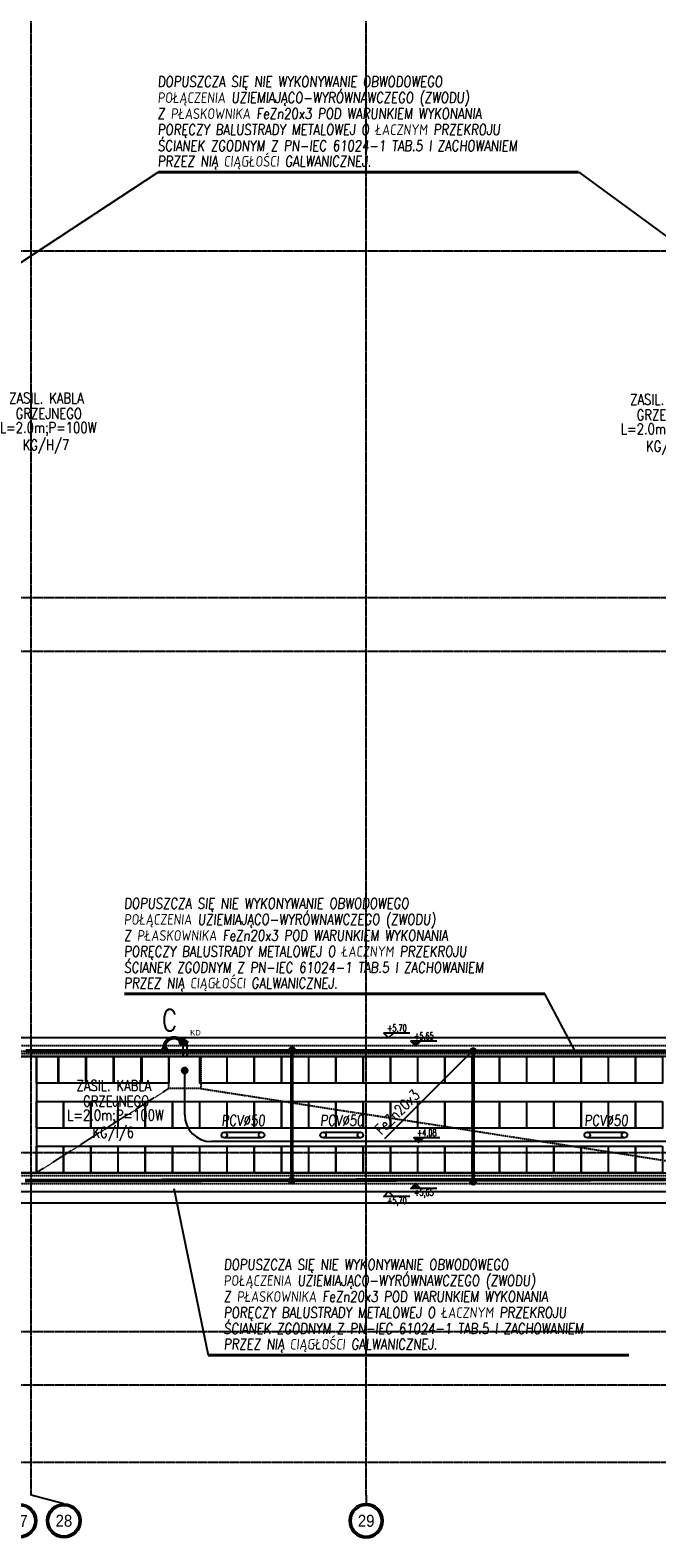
# Model space of a CAD drawing. Extents: x 3880 to 129921, y -116796 to -57711.
# Tile 81 of 110: x 59368 to 60543, y -96655 to -93830. Entities that reach past the tile are written whole.
import ezdxf
from ezdxf.enums import TextEntityAlignment as Align

# ---------------------------------------------------------------- set-up
doc = ezdxf.new("R2010")
doc.units = 0
doc.header["$LTSCALE"] = 2
for name, pattern in [('CENTER', [2, 1.25, -0.25, 0.25, -0.25]), ('DASHDOT2', [12.7, 6.35, -3.175, 0, -3.175]), ('DASHED', [0.75, 0.5, -0.25]), ('DIVIDE2', [0.625, 0.25, -0.125, 0, -0.125, 0, -0.125])]:
    doc.linetypes.add(name, pattern=pattern)
doc.layers.get('0').update_dxf_attribs({"color": 101, "linetype": 'CONTINUOUS'})
for name, color, linetype in [('E35', 6, 'CONTINUOUS'), ('E50', 3, 'CONTINUOUS'), ('Ins-wod', 152, 'CONTINUOUS'), ('Opis-rzedne', 52, 'CONTINUOUS'), ('Os-osie glowne', 1, 'CENTER'), ('Os-osie-opis', 2, 'CONTINUOUS'), ('Pzt-chodniki-hatch', 252, 'CONTINUOUS'), ('W-idok', 9, 'CONTINUOUS'), ('W-izol-w', 144, 'CONTINUOUS'), ('W-widok-spadki', 61, 'CONTINUOUS')]:
    doc.layers.add(name, color=color, linetype=linetype)
doc.styles.add('dwg_opis duży', font='ARIAL.TTF', dxfattribs={"width": 0.9})
doc.styles.add('dwg_opis podstawowy', font='romans.shx', dxfattribs={"width": 0.9})
doc.styles.add('ROMANS', font='romans', dxfattribs={"width": 0.85})
doc.styles.add('TYTUL2', font='ARIAL.TTF')

# ---------------------------------------------------------------- blocks, each defined once
blk = doc.blocks.new('A$C3F3A465D')
at = {"layer": 'E35'}
for points in [[(0, -69.9), (0, 0)], [(10.5, 0), (10.5, -69.9)]]:
    blk.add_lwpolyline(points, dxfattribs=at)
for centre in [(5.2, 0), (5.2, -69.9)]:
    blk.add_circle(centre, 5.25, dxfattribs=at)
blk = doc.blocks.new('_opis_osi_liczbowy')
blk.add_hatch(color=256).paths.add_polyline_path([(32, 32), (32, 28.8, -1), (32, -28.8), (32, -32, 1)])
for radius in [32, 28.8]:
    blk.add_circle((32, 0), radius)
at = {"style": 'dwg_opis duży', "width": 0.9}
blk.add_attdef('AXNAMEH', text='', height=22.4, rotation=90, dxfattribs=at).set_placement((32, 0), align=Align.MIDDLE_CENTER)
blk = doc.blocks.new('dwg_kota kons 50')
blk.add_hatch(color=256).paths.add_polyline_path([(9, 9), (-9, 9), (0, 0)])
blk.add_lwpolyline([(39.75, 9), (-9, 9), (0, 0), (9, 9)])
at = {"style": 'dwg_opis podstawowy', "width": 0.6}
blk.add_attdef('KOTA_KONS', text='', height=12.75, dxfattribs=at).set_placement((15.375, 8.25), align=Align.BOTTOM_CENTER)
blk = doc.blocks.new('dwg_kota arch 50')
blk.add_lwpolyline([(39.75, 9), (-9, 9), (0, 0), (9, 9)])
at = {"style": 'dwg_opis podstawowy', "width": 0.6}
blk.add_attdef('KOTA_ARCH', text='', height=12.75, dxfattribs=at).set_placement((15.375, 8.25), align=Align.BOTTOM_CENTER)
blk = doc.blocks.new('_gkjgskfjgkdfh')
at = {"linetype": 'DASHDOT2', "ltscale": 0.5}
for points in [[(-7, 0), (7, 0)], [(0, -7), (0, 7)], [(0, 0), (0, -7)]]:
    blk.add_lwpolyline(points, dxfattribs=at)
at = {"ltscale": 2}
for radius in [3.75, 3.25]:
    blk.add_circle((0, 0), radius, dxfattribs=at)

msp = doc.modelspace()

# ---------------------------------------------------------------- linework, layer by layer
at = {"layer": 'E35'}
for p, q in [((59274.047, -94314.595), (59607.452, -94095.614)), ((60695.547, -94314.595), (60397.158, -94095.614)), ((60389.655, -95743.022), (60332.785, -95635.756)), ((60032.766, -95906.733), (60198.299, -95741.2)), ((60032.766, -95906.733), (60198.299, -95741.2)), ((59636.942, -96000.522), (59701.508, -96312.403))]:
    msp.add_line(p, q, dxfattribs=at)
at = {"layer": 'E35', "lineweight": 40}
for p, q in [((59607.452, -94095.614), (60395.821, -94095.614)), ((59544.415, -95635.756), (60332.785, -95635.756)), ((59701.508, -96312.403), (60489.877, -96312.403))]:
    msp.add_line(p, q, dxfattribs=at)
at = {"layer": 'E50'}
for p, q in [((59657.426, -95862.329), (59657.426, -95779.223)), ((60772.176, -95912.329), (59707.426, -95912.329))]:
    msp.add_line(p, q, dxfattribs=at)
at = {"layer": 'E50', "const_width": 7}
msp.add_lwpolyline([(59619.968, -95741.022, -0.84711057), (59652.039, -95725.509, -2.21832926)], format="xyb", dxfattribs=at)
for points in [[(59656.461, -95725.323, -1), (59648.961, -95725.323, -1)], [(59623.718, -95741.022, -1), (59616.218, -95741.022, -1)], [(59854.93, -95741.022, -1), (59862.43, -95741.022, -1)], [(60194.549, -95743.022, -1), (60202.049, -95743.022, -1)], [(59653.676, -95779.223, -1), (59661.176, -95779.223, -1)], [(59854.43, -95985.522, -1), (59861.93, -95985.522, -1)], [(60194.549, -95987.522, -1), (60202.049, -95987.522, -1)]]:
    msp.add_lwpolyline(points, format="xyb", close=True, dxfattribs=at)
at = {"layer": 'E50', "linetype": 'DIVIDE2', "ltscale": 70, "const_width": 7}
for points in [[(60697.547, -95743.022), (59359.047, -95742.35)], [(60697.547, -95995.918), (60697.547, -95983.23), (59358.18, -95985.522)]]:
    msp.add_lwpolyline(points, dxfattribs=at)
at = {"layer": 'E50', "const_width": 7}
for points in [[(59858.18, -95745.022), (59858.18, -95985.522)], [(60198.299, -95747.022), (60198.299, -95987.522)]]:
    msp.add_lwpolyline(points, dxfattribs=at)
at = {"layer": 'E50', "ltscale": 15, "const_width": 7}
msp.add_lwpolyline([(60198.39, -95746.771, 1), (60198.209, -95739.273, 1)], format="xyb", close=True, dxfattribs=at)
at = {"layer": 'E50'}
msp.add_arc((59707.426, -95862.329), 50, 180, 270, dxfattribs=at)
at = {"layer": 'Os-osie glowne'}
for points in [[(59369.547, -96575.018), (59369.547, -91070.848)], [(59997.547, -96575.018), (59997.547, -91070.848)], [(50525.547, -94243.022), (62792.547, -94243.022)], [(50525.547, -94893.022), (62792.547, -94893.022)], [(50525.547, -94993.022), (62792.547, -94993.022)], [(50525.547, -95743.022), (62455.513, -95743.022)], [(50525.547, -95933.022), (62455.513, -95933.022)], [(50525.547, -96268.022), (62455.513, -96268.022)], [(50525.547, -96368.022), (62453.513, -96368.022)], [(50525.547, -96513.022), (62453.513, -96513.022)]]:
    msp.add_lwpolyline(points, dxfattribs=at)
at = {"layer": 'Os-osie-opis'}
for points in [[(59431.047, -96591.018), (59369.547, -96575.018)], [(59997.547, -96575.018), (59997.547, -96591.018)]]:
    msp.add_lwpolyline(points, dxfattribs=at)
at = {"layer": 'Pzt-chodniki-hatch'}
for points in [[(59419.547, -95753.022), (59419.547, -95803.022), (59379.547, -95803.022), (59379.547, -95753.022)], [(59471.547, -95753.022), (59471.547, -95803.022), (59421.547, -95803.022), (59421.547, -95753.022)], [(59523.547, -95753.022), (59523.547, -95803.022), (59473.547, -95803.022), (59473.547, -95753.022)], [(59575.547, -95753.022), (59575.547, -95803.022), (59525.547, -95803.022), (59525.547, -95753.022)], [(59627.547, -95753.022), (59627.547, -95803.022), (59577.547, -95803.022), (59577.547, -95753.022)], [(59736.147, -95753.022), (59736.147, -95803.022), (59686.147, -95803.022), (59686.147, -95753.022)], [(59787.217, -95753.022), (59787.217, -95803.022), (59737.217, -95803.022), (59737.217, -95753.022)], [(59838.287, -95753.022), (59838.287, -95803.022), (59788.287, -95803.022), (59788.287, -95753.022)], [(59889.357, -95753.022), (59889.357, -95803.022), (59839.357, -95803.022), (59839.357, -95753.022)], [(59940.427, -95753.022), (59940.427, -95803.022), (59890.427, -95803.022), (59890.427, -95753.022)], [(59991.497, -95753.022), (59991.497, -95803.022), (59941.497, -95803.022), (59941.497, -95753.022)], [(60042.567, -95753.022), (60042.567, -95803.022), (59992.567, -95803.022), (59992.567, -95753.022)], [(60093.637, -95753.022), (60093.637, -95803.022), (60043.637, -95803.022), (60043.637, -95753.022)], [(60144.707, -95753.022), (60144.707, -95803.022), (60094.707, -95803.022), (60094.707, -95753.022)], [(60195.777, -95753.022), (60195.777, -95803.022), (60145.777, -95803.022), (60145.777, -95753.022)], [(60246.847, -95753.022), (60246.847, -95803.022), (60196.847, -95803.022), (60196.847, -95753.022)], [(60297.917, -95753.022), (60297.917, -95803.022), (60247.917, -95803.022), (60247.917, -95753.022)], [(60348.987, -95753.022), (60348.987, -95803.022), (60298.987, -95803.022), (60298.987, -95753.022)], [(60400.057, -95753.022), (60400.057, -95803.022), (60350.057, -95803.022), (60350.057, -95753.022)], [(60451.127, -95753.022), (60451.127, -95803.022), (60401.127, -95803.022), (60401.127, -95753.022)], [(60502.197, -95753.022), (60502.197, -95803.022), (60452.197, -95803.022), (60452.197, -95753.022)], [(60553.267, -95753.022), (60553.267, -95803.022), (60503.267, -95803.022), (60503.267, -95753.022)], [(59429.727, -95837.022), (59429.727, -95887.022), (59379.727, -95887.022), (59379.727, -95837.022)], [(59480.797, -95837.022), (59480.797, -95887.022), (59430.797, -95887.022), (59430.797, -95837.022)], [(59531.867, -95837.022), (59531.867, -95887.022), (59481.867, -95887.022), (59481.867, -95837.022)], [(59582.937, -95837.022), (59582.937, -95887.022), (59532.937, -95887.022), (59532.937, -95837.022)], [(59634.007, -95837.022), (59634.007, -95887.022), (59584.007, -95887.022), (59584.007, -95837.022)], [(59685.077, -95837.022), (59685.077, -95887.022), (59635.077, -95887.022), (59635.077, -95837.022)], [(59736.147, -95837.022), (59736.147, -95887.022), (59686.147, -95887.022), (59686.147, -95837.022)], [(59787.217, -95837.022), (59787.217, -95887.022), (59737.217, -95887.022), (59737.217, -95837.022)], [(59838.287, -95837.022), (59838.287, -95887.022), (59788.287, -95887.022), (59788.287, -95837.022)], [(59889.357, -95837.022), (59889.357, -95887.022), (59839.357, -95887.022), (59839.357, -95837.022)], [(59940.427, -95837.022), (59940.427, -95887.022), (59890.427, -95887.022), (59890.427, -95837.022)], [(59991.497, -95837.022), (59991.497, -95887.022), (59941.497, -95887.022), (59941.497, -95837.022)], [(60042.567, -95837.022), (60042.567, -95887.022), (59992.567, -95887.022), (59992.567, -95837.022)], [(60093.637, -95837.022), (60093.637, -95887.022), (60043.637, -95887.022), (60043.637, -95837.022)], [(60144.707, -95837.022), (60144.707, -95887.022), (60094.707, -95887.022), (60094.707, -95837.022)], [(60195.777, -95837.022), (60195.777, -95887.022), (60145.777, -95887.022), (60145.777, -95837.022)], [(60246.847, -95837.022), (60246.847, -95887.022), (60196.847, -95887.022), (60196.847, -95837.022)], [(60297.917, -95837.022), (60297.917, -95887.022), (60247.917, -95887.022), (60247.917, -95837.022)], [(60348.987, -95837.022), (60348.987, -95887.022), (60298.987, -95887.022), (60298.987, -95837.022)], [(60400.057, -95837.022), (60400.057, -95887.022), (60350.057, -95887.022), (60350.057, -95837.022)], [(60451.127, -95837.022), (60451.127, -95887.022), (60401.127, -95887.022), (60401.127, -95837.022)], [(60502.197, -95837.022), (60502.197, -95887.022), (60452.197, -95887.022), (60452.197, -95837.022)], [(60553.267, -95837.022), (60553.267, -95887.022), (60503.267, -95887.022), (60503.267, -95837.022)], [(59429.727, -95921.022), (59429.727, -95971.022), (59379.727, -95971.022), (59379.727, -95921.022)], [(59480.797, -95921.022), (59480.797, -95971.022), (59430.797, -95971.022), (59430.797, -95921.022)], [(59531.867, -95921.022), (59531.867, -95971.022), (59481.867, -95971.022), (59481.867, -95921.022)], [(59582.937, -95921.022), (59582.937, -95971.022), (59532.937, -95971.022), (59532.937, -95921.022)], [(59634.007, -95921.022), (59634.007, -95971.022), (59584.007, -95971.022), (59584.007, -95921.022)], [(59685.077, -95921.022), (59685.077, -95971.022), (59635.077, -95971.022), (59635.077, -95921.022)], [(59736.147, -95921.022), (59736.147, -95971.022), (59686.147, -95971.022), (59686.147, -95921.022)], [(59787.217, -95921.022), (59787.217, -95971.022), (59737.217, -95971.022), (59737.217, -95921.022)], [(59838.287, -95921.022), (59838.287, -95971.022), (59788.287, -95971.022), (59788.287, -95921.022)], [(59889.357, -95921.022), (59889.357, -95971.022), (59839.357, -95971.022), (59839.357, -95921.022)], [(59940.427, -95921.022), (59940.427, -95971.022), (59890.427, -95971.022), (59890.427, -95921.022)], [(59991.497, -95921.022), (59991.497, -95971.022), (59941.497, -95971.022), (59941.497, -95921.022)], [(60042.567, -95921.022), (60042.567, -95971.022), (59992.567, -95971.022), (59992.567, -95921.022)], [(60093.637, -95921.022), (60093.637, -95971.022), (60043.637, -95971.022), (60043.637, -95921.022)], [(60144.707, -95921.022), (60144.707, -95971.022), (60094.707, -95971.022), (60094.707, -95921.022)], [(60195.777, -95921.022), (60195.777, -95971.022), (60145.777, -95971.022), (60145.777, -95921.022)], [(60246.847, -95921.022), (60246.847, -95971.022), (60196.847, -95971.022), (60196.847, -95921.022)], [(60297.917, -95921.022), (60297.917, -95971.022), (60247.917, -95971.022), (60247.917, -95921.022)], [(60348.987, -95921.022), (60348.987, -95971.022), (60298.987, -95971.022), (60298.987, -95921.022)], [(60400.057, -95921.022), (60400.057, -95971.022), (60350.057, -95971.022), (60350.057, -95921.022)], [(60451.127, -95921.022), (60451.127, -95971.022), (60401.127, -95971.022), (60401.127, -95921.022)], [(60502.197, -95921.022), (60502.197, -95971.022), (60452.197, -95971.022), (60452.197, -95921.022)], [(60553.267, -95921.022), (60553.267, -95971.022), (60503.267, -95971.022), (60503.267, -95921.022)]]:
    msp.add_lwpolyline(points, close=True, dxfattribs=at)
at = {"layer": 'W-idok', "linetype": 'DASHED', "ltscale": 0.5}
for p, q in [((60702.547, -95748.022), (59264.547, -95748.022)), ((60687.547, -95733.022), (59279.547, -95733.022)), ((59242.547, -95976.022), (60702.547, -95976.022)), ((59257.547, -95991.022), (60687.547, -95991.022))]:
    msp.add_line(p, q, dxfattribs=at)
at = {"layer": 'W-idok'}
for points in [[(59653.797, -95725.521), (59653.797, -95753.022)], [(59661.297, -95725.522), (59661.297, -95753.022)]]:
    msp.add_lwpolyline(points, dxfattribs=at)
msp.add_lwpolyline([(59337.547, -95753.022), (59379.547, -95753.022), (59379.547, -95971.022), (59337.547, -95971.022)], close=True, dxfattribs=at)
at = {"layer": 'W-izol-w', "linetype": 'Continuous'}
for p, q in [((60672.547, -95718.022), (59294.547, -95718.022)), ((60707.547, -95753.022), (59259.547, -95753.022)), ((59237.547, -95971.022), (60707.547, -95971.022)), ((59272.547, -96006.022), (60672.547, -96006.022))]:
    msp.add_line(p, q, dxfattribs=at)
msp.add_lwpolyline([(59282.547, -96027.022), (60662.547, -96027.022)], dxfattribs=at)
at = {"layer": 'W-widok-spadki', "linetype": 'DASHED', "ltscale": 0.5}
msp.add_lwpolyline([(59627.547, -95813.022), (59627.547, -95753.022), (59687.547, -95753.022), (59687.547, -95813.022)], close=True, dxfattribs=at)
for points in [[(59627.547, -95813.022), (59379.547, -95971.022)], [(59687.547, -95813.022), (60707.547, -95971.022)]]:
    msp.add_lwpolyline(points, dxfattribs=at)

# ---------------------------------------------------------------- block references
at = {"layer": 'E35', "rotation": 90}
for p in [(59731.66, -95905.393), (59916.897, -95905.393), (60412.042, -95905.393)]:
    msp.add_blockref('A$C3F3A465D', p, dxfattribs=at)
at = {"layer": 'Ins-wod'}
msp.add_blockref('_gkjgskfjgkdfh', (59657.525, -95725.522), dxfattribs=at)
at = {"layer": 'Opis-rzedne'}
for name, p, values in [('dwg_kota arch 50', (60039.761, -95718.022), {'KOTA_ARCH': '+5,70'}), ('dwg_kota kons 50', (60090.399, -95733.022), {'KOTA_KONS': '+5,65'}), ('dwg_kota kons 50', (60095.874, -95914.272), {'KOTA_KONS': '+4,08'})]:
    msp.add_blockref(name, p, dxfattribs=at).add_auto_attribs(values)
ref = msp.add_blockref('dwg_kota arch 50', (60039.761, -96006.022), dxfattribs=dict(at, xscale=-1, rotation=180))
ref.add_attrib('KOTA_ARCH', '+5,70', dxfattribs={"layer": '0', "height": 12.75, "style": 'dwg_opis podstawowy', "width": 0.6}).set_placement((60055.136, -96033.093), align=Align.BOTTOM_CENTER)
ref = msp.add_blockref('dwg_kota kons 50', (60090.399, -95991.022), dxfattribs=dict(at, xscale=-1, rotation=180))
ref.add_attrib('KOTA_KONS', '+5,65', dxfattribs={"layer": '0', "height": 12.75, "style": 'dwg_opis podstawowy', "width": 0.6}).set_placement((60105.774, -96018.093), align=Align.BOTTOM_CENTER)
at = {"layer": 'Os-osie-opis'}
ref = msp.add_blockref('_opis_osi_liczbowy', (59347.547, -96591.018), dxfattribs=dict(at, rotation=270))
ref.add_attrib('AXNAMEH', '27', dxfattribs={"layer": '0', "height": 22.4, "style": 'dwg_opis duży', "width": 0.9}).set_placement((59347.547, -96623.4), align=Align.MIDDLE_CENTER)
at = {"layer": 'Os-osie-opis', "rotation": 270}
msp.add_blockref('_opis_osi_liczbowy', (59431.047, -96591.018), dxfattribs=at).add_auto_attribs({'AXNAMEH': '28'})
at = {"layer": 'Os-osie-opis'}
ref = msp.add_blockref('_opis_osi_liczbowy', (59997.547, -96591.018), dxfattribs=dict(at, xscale=-1, rotation=90))
ref.add_attrib('AXNAMEH', '29', dxfattribs={"layer": '0', "height": 22.4, "style": 'dwg_opis duży', "width": 0.9}).set_placement((59997.657, -96623.018), align=Align.MIDDLE_CENTER)

# ---------------------------------------------------------------- texts
at = {"layer": 'E35', "lineweight": 40, "style": 'ROMANS', "oblique": 5, "width": 0.8}
for s, p in [('DOPUSZCZA SIĘ NIE WYKONYWANIE OBWODOWEGO', (59606.596, -93936.008)), ('POŁĄCZENIA UZIEMIAJĄCO-WYRÓWNAWCZEGO (ZWODU)', (59606.596, -93966.008)), ('Z PŁASKOWNIKA FeZn20x3 POD WARUNKIEM WYKONANIA', (59606.596, -93996.008)), ('PORĘCZY BALUSTRADY METALOWEJ O ŁACZNYM PRZEKROJU', (59606.596, -94026.008)), ('ŚCIANEK ZGODNYM Z PN-IEC 61024-1 TAB.5 I ZACHOWANIEM', (59606.596, -94056.008)), ('PRZEZ NIĄ CIĄGŁOŚCI GALWANICZNEJ.', (59606.596, -94085.35)), ('DOPUSZCZA SIĘ NIE WYKONYWANIE OBWODOWEGO', (59543.56, -95476.151)), ('POŁĄCZENIA UZIEMIAJĄCO-WYRÓWNAWCZEGO (ZWODU)', (59543.56, -95506.151)), ('Z PŁASKOWNIKA FeZn20x3 POD WARUNKIEM WYKONANIA', (59543.56, -95536.151)), ('PORĘCZY BALUSTRADY METALOWEJ O ŁACZNYM PRZEKROJU', (59543.56, -95566.151)), ('ŚCIANEK ZGODNYM Z PN-IEC 61024-1 TAB.5 I ZACHOWANIEM', (59543.56, -95596.151)), ('PRZEZ NIĄ CIĄGŁOŚCI GALWANICZNEJ.', (59543.56, -95625.492)), ('DOPUSZCZA SIĘ NIE WYKONYWANIE OBWODOWEGO', (59730.552, -96152.798)), ('POŁĄCZENIA UZIEMIAJĄCO-WYRÓWNAWCZEGO (ZWODU)', (59730.552, -96182.798)), ('Z PŁASKOWNIKA FeZn20x3 POD WARUNKIEM WYKONANIA', (59730.552, -96212.798)), ('PORĘCZY BALUSTRADY METALOWEJ O ŁACZNYM PRZEKROJU', (59730.552, -96242.798)), ('ŚCIANEK ZGODNYM Z PN-IEC 61024-1 TAB.5 I ZACHOWANIEM', (59730.552, -96272.798)), ('PRZEZ NIĄ CIĄGŁOŚCI GALWANICZNEJ.', (59730.552, -96302.139))]:
    msp.add_text(s, height=20, rotation=360, dxfattribs=at).set_placement(p)
at = {"layer": 'E35', "style": 'ROMANS', "width": 0.8}
for s, p in [('ZASIL. KABLA ', (59403.943, -94518.998)), ('ZASIL. KABLA ', (60568.046, -94521.539)), ('GRZEJNEGO', (59402.731, -94548.188)), ('GRZEJNEGO', (60566.835, -94550.729)), ('L=2.0m;P=100W', (59401.519, -94577.378)), ('L=2.0m;P=100W', (60565.623, -94579.919)), ('KG/H/7', (59397.364, -94608.225)), ('KG/I/5', (60561.467, -94610.767)), ('ZASIL. KABLA ', (59530.071, -95807.412)), ('GRZEJNEGO', (59528.859, -95836.602)), ('L=2.0m;P=100W', (59527.647, -95865.792)), ('KG/I/6', (59523.491, -95896.639))]:
    msp.add_text(s, height=20, rotation=0, dxfattribs=at).set_placement(p, align=Align.MIDDLE)
msp.add_text('FeZn20x3', height=20, rotation=45, dxfattribs=at).set_placement((60026.115, -95900.966))
msp.add_text('FeZn20x3', height=20, rotation=45, dxfattribs=at).set_placement((60026.115, -95900.966))
at = {"layer": 'E35', "style": 'ROMANS', "oblique": 5, "width": 0.8}
for p in [(59726.076, -95882.779), (59911.313, -95882.779), (60406.458, -95882.779)]:
    msp.add_text('PCV%%C50', height=20, dxfattribs=at).set_placement(p)
at = {"layer": 'E50', "ltscale": 50, "style": 'ROMANS', "width": 0.8}
msp.add_text('C', height=40, dxfattribs=at).set_placement((59614.68, -95704.796))
at = {"layer": 'Ins-wod', "insert": (59667.768, -95703.143), "char_height": 10.2123, "width": 1336.21749, "attachment_point": 1, "style": 'TYTUL2'}
msp.add_mtext('KD', dxfattribs=at)

doc.saveas('drawing.dxf')
